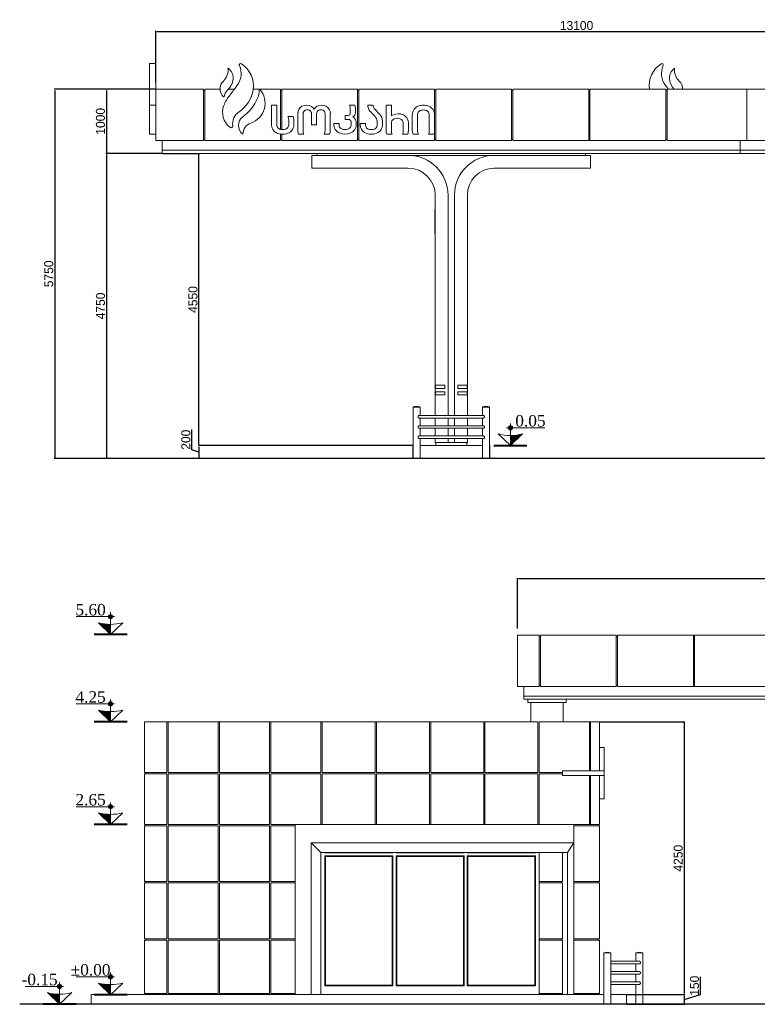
# Model space of a CAD drawing. Header units: feet. Extents: x 1858128 to 2044707, y 4638096 to 4671392.
# Tile 8 of 18: x 1958782 to 1970268, y 4638096 to 4653429. Entities that reach past the tile are written whole.
import ezdxf

# ---------------------------------------------------------------- set-up
doc = ezdxf.new("R2010")
doc.units = ezdxf.units.FT
doc.header["$MEASUREMENT"] = 0
doc.header["$PDMODE"] = 98
doc.header["$PDSIZE"] = 0.3
doc.dimstyles.new('ISO-25', dxfattribs={"dimscale": 7, "dimtxt": 20, "dimasz": 2.5, "dimexe": 1.25, "dimexo": 0.625, "dimgap": 3, "dimtad": 1, "dimdec": 0, "dimtxsty": 'Standard', "dimcen": 2.5, "dimadec": 0, "dimazin": 0, "dimtfac": 1, "dimtdec": 0, "dimtmove": 0, "dimatfit": 3, "dimfxl": 1.25, "dimarcsym": 0})

# ---------------------------------------------------------------- blocks, each defined once
blk = doc.blocks.new('*D5563')
at = {"color": 0, "lineweight": -2, "transparency": 16777216}
for p, q in [((1960903, 4652450), (1960903, 4653254)), ((1974003, 4652450), (1974003, 4653254)), ((1960920, 4653245), (1973985, 4653245))]:
    blk.add_line(p, q, dxfattribs=at)
at = {"color": 0, "lineweight": 0, "transparency": 16777216}
for points in [[(1960920, 4653248), (1960920, 4653242), (1960903, 4653245)], [(1973985, 4653248), (1973985, 4653242), (1974003, 4653245)]]:
    blk.add_solid(points, dxfattribs=at)
at = {"layer": 'Defpoints', "color": 0, "lineweight": 0, "transparency": 16777216}
for p in [(1974003, 4653245), (1960903, 4652446), (1974003, 4652446)]:
    blk.add_point(p, dxfattribs=at)
at = {"color": 0, "lineweight": 5, "transparency": 16777216, "insert": (1967453, 4653337), "char_height": 140, "attachment_point": 5}
blk.add_mtext('13100', dxfattribs=at)
blk = doc.blocks.new('*D5564')
at = {"color": 0, "lineweight": -2, "transparency": 16777216}
for p, q in [((1960899, 4652346), (1960123, 4652346)), ((1960132, 4652328), (1960132, 4651363)), ((1960999, 4651346), (1960123, 4651346))]:
    blk.add_line(p, q, dxfattribs=at)
at = {"color": 0, "lineweight": 0, "transparency": 16777216}
for points in [[(1960129, 4652328), (1960135, 4652328), (1960132, 4652346)], [(1960129, 4651363), (1960135, 4651363), (1960132, 4651346)]]:
    blk.add_solid(points, dxfattribs=at)
at = {"layer": 'Defpoints', "color": 0, "lineweight": 0, "transparency": 16777216}
for p in [(1960903, 4652346), (1960132, 4651346), (1961003, 4651346)]:
    blk.add_point(p, dxfattribs=at)
at = {"color": 0, "lineweight": 5, "transparency": 16777216, "insert": (1960040, 4651846), "char_height": 140, "attachment_point": 5, "rotation": 90}
blk.add_mtext('1000', dxfattribs=at)
blk = doc.blocks.new('*D5565')
at = {"color": 0, "lineweight": -2, "transparency": 16777216}
for p, q in [((1960999, 4651346), (1960123, 4651346)), ((1960132, 4651328), (1960132, 4646613)), ((1964853, 4646596), (1960123, 4646596))]:
    blk.add_line(p, q, dxfattribs=at)
at = {"color": 0, "lineweight": 0, "transparency": 16777216}
for points in [[(1960129, 4651328), (1960135, 4651328), (1960132, 4651346)], [(1960129, 4646613), (1960135, 4646613), (1960132, 4646596)]]:
    blk.add_solid(points, dxfattribs=at)
at = {"layer": 'Defpoints', "color": 0, "lineweight": 0, "transparency": 16777216}
for p in [(1961003, 4651346), (1960132, 4646596), (1964857, 4646596)]:
    blk.add_point(p, dxfattribs=at)
at = {"color": 0, "lineweight": 5, "transparency": 16777216, "insert": (1960040, 4648971), "char_height": 140, "attachment_point": 5, "rotation": 90}
blk.add_mtext('4750', dxfattribs=at)
blk = doc.blocks.new('*D5567')
at = {"color": 0, "lineweight": -2, "transparency": 16777216}
for p, q in [((1960899, 4652346), (1959318, 4652346)), ((1959327, 4652328), (1959327, 4646613)), ((1961069, 4646596), (1959318, 4646596))]:
    blk.add_line(p, q, dxfattribs=at)
at = {"color": 0, "lineweight": 0, "transparency": 16777216}
for points in [[(1959324, 4652328), (1959330, 4652328), (1959327, 4652346)], [(1959324, 4646613), (1959330, 4646613), (1959327, 4646596)]]:
    blk.add_solid(points, dxfattribs=at)
at = {"layer": 'Defpoints', "color": 0, "lineweight": 0, "transparency": 16777216}
for p in [(1960903, 4652346), (1959327, 4646596), (1961073, 4646596)]:
    blk.add_point(p, dxfattribs=at)
at = {"color": 0, "lineweight": 5, "transparency": 16777216, "insert": (1959235, 4649471), "char_height": 140, "attachment_point": 5, "rotation": 90}
blk.add_mtext('5750', dxfattribs=at)
blk = doc.blocks.new('*D5569')
at = {"color": 0, "lineweight": -2, "transparency": 16777216}
for p, q in [((1961007, 4651346), (1961582, 4651346)), ((1961573, 4646813), (1961573, 4651328)), ((1964899, 4646796), (1961565, 4646796))]:
    blk.add_line(p, q, dxfattribs=at)
at = {"color": 0, "lineweight": 0, "transparency": 16777216}
for points in [[(1961570, 4651328), (1961576, 4651328), (1961573, 4651346)], [(1961570, 4646813), (1961576, 4646813), (1961573, 4646796)]]:
    blk.add_solid(points, dxfattribs=at)
at = {"layer": 'Defpoints', "color": 0, "lineweight": 0, "transparency": 16777216}
for p in [(1961003, 4651346, 2613), (1961573, 4651346), (1964903, 4646796, 2613)]:
    blk.add_point(p, dxfattribs=at)
at = {"color": 0, "lineweight": 5, "transparency": 16777216, "insert": (1961481, 4649071), "char_height": 140, "attachment_point": 5, "rotation": 90}
blk.add_mtext('4550', dxfattribs=at)
blk = doc.blocks.new('*D5570')
at = {"color": 0, "lineweight": -2, "transparency": 16777216}
for p, q in [((1961462, 4646729), (1961462, 4647047)), ((1961573, 4646696), (1961462, 4646729)), ((1964899, 4646796), (1961565, 4646796)), ((1961573, 4646778), (1961573, 4646613)), ((1964853, 4646596), (1961565, 4646596))]:
    blk.add_line(p, q, dxfattribs=at)
at = {"color": 0, "lineweight": 0, "transparency": 16777216}
for points in [[(1961570, 4646778), (1961576, 4646778), (1961573, 4646796)], [(1961570, 4646613), (1961576, 4646613), (1961573, 4646596)]]:
    blk.add_solid(points, dxfattribs=at)
at = {"layer": 'Defpoints', "color": 0, "lineweight": 0, "transparency": 16777216}
for p in [(1964903, 4646796, 2613), (1961573, 4646596), (1964857, 4646596, 2613)]:
    blk.add_point(p, dxfattribs=at)
at = {"color": 0, "lineweight": 5, "transparency": 16777216, "insert": (1961370, 4646888), "char_height": 140, "attachment_point": 5, "rotation": 90}
blk.add_mtext('200', dxfattribs=at)
blk = doc.blocks.new('*D5571')
at = {"color": 0, "lineweight": -2, "transparency": 16777216}
for p, q in [((1966533, 4643950), (1966533, 4644734)), ((1966550, 4644725), (1979615, 4644725)), ((1979633, 4643950), (1979633, 4644734))]:
    blk.add_line(p, q, dxfattribs=at)
at = {"color": 0, "lineweight": 0, "transparency": 16777216}
for points in [[(1966550, 4644728), (1966550, 4644722), (1966533, 4644725)], [(1979615, 4644728), (1979615, 4644722), (1979633, 4644725)]]:
    blk.add_solid(points, dxfattribs=at)
at = {"layer": 'Defpoints', "color": 0, "lineweight": 0, "transparency": 16777216}
for p in [(1979633, 4644725), (1966533, 4643946, 2613), (1979633, 4643946, 2613)]:
    blk.add_point(p, dxfattribs=at)
at = {"color": 0, "lineweight": 5, "transparency": 16777216, "insert": (1973083, 4644817), "char_height": 140, "attachment_point": 5}
blk.add_mtext('13100', dxfattribs=at)
blk = doc.blocks.new('*D5574')
at = {"color": 0, "lineweight": -2, "transparency": 16777216}
for p, q in [((1967817, 4642496), (1969137, 4642496)), ((1969128, 4642478), (1969128, 4638263)), ((1968237, 4638246), (1969137, 4638246))]:
    blk.add_line(p, q, dxfattribs=at)
at = {"color": 0, "lineweight": 0, "transparency": 16777216}
for points in [[(1969126, 4642478), (1969131, 4642478), (1969128, 4642496)], [(1969126, 4638263), (1969131, 4638263), (1969128, 4638246)]]:
    blk.add_solid(points, dxfattribs=at)
at = {"layer": 'Defpoints', "color": 0, "lineweight": 0, "transparency": 16777216}
for p in [(1967813, 4642496), (1968233, 4638246), (1969128, 4638246)]:
    blk.add_point(p, dxfattribs=at)
at = {"color": 0, "lineweight": 5, "transparency": 16777216, "insert": (1969036, 4640371), "char_height": 140, "attachment_point": 5, "rotation": 90}
blk.add_mtext('4250', dxfattribs=at)
blk = doc.blocks.new('*D5576')
at = {"color": 0, "lineweight": -2, "transparency": 16777216}
for p, q in [((1969382, 4638247), (1969382, 4638523)), ((1968237, 4638246), (1969137, 4638246)), ((1969128, 4638171), (1969382, 4638247)), ((1969128, 4638228), (1969128, 4638113)), ((1968237, 4638096), (1969137, 4638096))]:
    blk.add_line(p, q, dxfattribs=at)
at = {"color": 0, "lineweight": 0, "transparency": 16777216}
for points in [[(1969126, 4638228), (1969131, 4638228), (1969128, 4638246)], [(1969126, 4638113), (1969131, 4638113), (1969128, 4638096)]]:
    blk.add_solid(points, dxfattribs=at)
at = {"layer": 'Defpoints', "color": 0, "lineweight": 0, "transparency": 16777216}
for p in [(1968233, 4638246), (1968233, 4638096), (1969128, 4638096)]:
    blk.add_point(p, dxfattribs=at)
at = {"color": 0, "lineweight": 5, "transparency": 16777216, "insert": (1969290, 4638385), "char_height": 140, "attachment_point": 5, "rotation": 90}
blk.add_mtext('150', dxfattribs=at)
blk = doc.blocks.new('A$Cdf1ee6bc')
at = {"color": 0, "linetype": 'Continuous', "lineweight": 0, "extrusion": (0, 1, 0)}
for p, q in [((65143, -8425), (65483, -8425)), ((65143, -8425), (65143, -9225)), ((65483, -8425), (65483, -9225)), ((65503, -9225), (65503, -8425)), ((65503, -8425), (66683, -8425)), ((66683, -8425), (66683, -9225)), ((66703, -9225), (66703, -8425)), ((66703, -8425), (67883, -8425)), ((67883, -8425), (67883, -9225)), ((67903, -8425), (69043, -8425)), ((67903, -9225), (67903, -8425)), ((65503, -8445), (65483, -8445)), ((66703, -8445), (66683, -8445)), ((67903, -8445), (67883, -8445)), ((65483, -9225), (65143, -9225)), ((65243, -9375), (65243, -9225)), ((65503, -9205), (65483, -9205)), ((66683, -9225), (65503, -9225)), ((66703, -9205), (66683, -9205)), ((67883, -9225), (66703, -9225)), ((67903, -9205), (67883, -9205)), ((69043, -9225), (67903, -9225)), ((69143, -9375), (65243, -9375)), ((65243, -9375), (65243, -9425)), ((69143, -9375), (65243, -9375)), ((69143, -9425), (65243, -9425)), ((65303, -9475), (65303, -9425)), ((65903, -9475), (65303, -9475)), ((65353, -9475), (65353, -9775)), ((65853, -9775), (65853, -9475)), ((65903, -9475), (65903, -9425)), ((59338, -9775), (59683, -9775)), ((59338, -10565), (59338, -9775)), ((59683, -9775), (59703, -9775)), ((59683, -10565), (59683, -9775)), ((59703, -9775), (60483, -9775)), ((59703, -9775), (59703, -10565)), ((60483, -9775), (60503, -9775)), ((60483, -10565), (60483, -9775)), ((60503, -9775), (61283, -9775)), ((60503, -9775), (60503, -10565)), ((61283, -9775), (61303, -9775)), ((61283, -10565), (61283, -9775)), ((61303, -9775), (62083, -9775)), ((61303, -9775), (61303, -10565)), ((62083, -9775), (62103, -9775)), ((62083, -10565), (62083, -9775)), ((62103, -9775), (62928, -9775)), ((62103, -9775), (62103, -10565)), ((62928, -9775), (62948, -9775)), ((62928, -10565), (62928, -9775)), ((62948, -9775), (63773, -9775)), ((62948, -9775), (62948, -10565)), ((63773, -9775), (63793, -9775)), ((63773, -10565), (63773, -9775)), ((63793, -9775), (64618, -9775)), ((63793, -9775), (63793, -10565)), ((64618, -9775), (64638, -9775)), ((64618, -10565), (64618, -9775)), ((64638, -9775), (65463, -9775)), ((64638, -9775), (64638, -10565)), ((65463, -10565), (65463, -9775)), ((65483, -9775), (66263, -9775)), ((65483, -9775), (65483, -10565)), ((66263, -9775), (66283, -9775)), ((66263, -10540), (66263, -9775)), ((66283, -9775), (66423, -9775)), ((66283, -9775), (66283, -10540)), ((66423, -10540), (66423, -9775)), ((66423, -10175), (66493, -10175)), ((66423, -10175), (66493, -10175)), ((66493, -10175), (66493, -10540)), ((59338, -10565), (59683, -10565)), ((59358, -10585), (59358, -10565)), ((59703, -10565), (60483, -10565)), ((60503, -10565), (61283, -10565)), ((61303, -10565), (62083, -10565)), ((62103, -10565), (62928, -10565)), ((62948, -10565), (63773, -10565)), ((63793, -10565), (64618, -10565)), ((64638, -10565), (65463, -10565)), ((65483, -10565), (65843, -10565)), ((66493, -10540), (65843, -10540)), ((65843, -10610), (65843, -10540)), ((66493, -10610), (66493, -10540)), ((59683, -10585), (59338, -10585)), ((59338, -11375), (59338, -10585)), ((59683, -11375), (59683, -10585)), ((59703, -10585), (59703, -11375)), ((60483, -10585), (59703, -10585)), ((60483, -11375), (60483, -10585)), ((60503, -10585), (60503, -11375)), ((61283, -10585), (60503, -10585)), ((61283, -11375), (61283, -10585)), ((61303, -10585), (61303, -11375)), ((62083, -10585), (61303, -10585)), ((62083, -11375), (62083, -10585)), ((62103, -10585), (62103, -11375)), ((62928, -10585), (62103, -10585)), ((62928, -11375), (62928, -10585)), ((62948, -10585), (62948, -11375)), ((63773, -10585), (62948, -10585)), ((63773, -11375), (63773, -10585)), ((63793, -10585), (63793, -11375)), ((64618, -10585), (63793, -10585)), ((64618, -11375), (64618, -10585)), ((64638, -10585), (64638, -11375)), ((65463, -10585), (64638, -10585)), ((65463, -11375), (65463, -10585)), ((65483, -10585), (65483, -11375)), ((65843, -10585), (65483, -10585)), ((65843, -10610), (66493, -10610)), ((66263, -11375), (66263, -10610)), ((66283, -10610), (66283, -11375)), ((66423, -11375), (66423, -10610)), ((66493, -10610), (66493, -10975)), ((66423, -10975), (66493, -10975)), ((59338, -11375), (59683, -11375)), ((59683, -11395), (59338, -11395)), ((59338, -12265), (59338, -11395)), ((59358, -11375), (59358, -11395)), ((59683, -12265), (59683, -11395)), ((59703, -11375), (60483, -11375)), ((59703, -11395), (59703, -12265)), ((60483, -11395), (59703, -11395)), ((60483, -12265), (60483, -11395)), ((60503, -11375), (61283, -11375)), ((60503, -11395), (60503, -12265)), ((61283, -11395), (60503, -11395)), ((61283, -12265), (61283, -11395)), ((61303, -11375), (61683, -11375)), ((61683, -11395), (61303, -11395)), ((61303, -11395), (61303, -12265)), ((61683, -14025), (61683, -11375)), ((66023, -11375), (61683, -11375)), ((66023, -11660), (66023, -11375)), ((66023, -11375), (66263, -11375)), ((66423, -11395), (66023, -11395)), ((66283, -11375), (66263, -11375)), ((66283, -11375), (66423, -11375)), ((66403, -11375), (66403, -11395)), ((66423, -11395), (66423, -12265)), ((62083, -11810), (61933, -11660)), ((61933, -14025), (61933, -11660)), ((66023, -11660), (61933, -11660)), ((65923, -11810), (66023, -11660)), ((66023, -14025), (66023, -11660)), ((62083, -14025), (62083, -11810)), ((65923, -11810), (62083, -11810)), ((62143, -11810), (62143, -11815)), ((62143, -11815), (63203, -11815)), ((63203, -11865), (62143, -11865)), ((62143, -11865), (62143, -13885)), ((62153, -11875), (63193, -11875)), ((62153, -13875), (62153, -11875)), ((63193, -11875), (63193, -13875)), ((63203, -11815), (63203, -11810)), ((63203, -13885), (63203, -11865)), ((63253, -11810), (63253, -11815)), ((63253, -11815), (64313, -11815)), ((64313, -11865), (63253, -11865)), ((63253, -11865), (63253, -13885)), ((63263, -11875), (64303, -11875)), ((63263, -13875), (63263, -11875)), ((64303, -11875), (64303, -13875)), ((64313, -11815), (64313, -11810)), ((64313, -13885), (64313, -11865)), ((64363, -11810), (64363, -11815)), ((64363, -11815), (65423, -11815)), ((65423, -11865), (64363, -11865)), ((64363, -11865), (64363, -13885)), ((64373, -13875), (64373, -11875)), ((64373, -11875), (65413, -11875)), ((65413, -11875), (65413, -13875)), ((65423, -11815), (65423, -11810)), ((65423, -13885), (65423, -11865)), ((65483, -11810), (65483, -12265)), ((65843, -12265), (65843, -11810)), ((65923, -14025), (65923, -11810)), ((59338, -12265), (59683, -12265)), ((59358, -12285), (59358, -12265)), ((59703, -12265), (60483, -12265)), ((60503, -12265), (61283, -12265)), ((61303, -12265), (61683, -12265)), ((65483, -12285), (65483, -12265)), ((65483, -12265), (65843, -12265)), ((65823, -12285), (65823, -12265)), ((66023, -12265), (66423, -12265)), ((66403, -12285), (66403, -12265)), ((59683, -12285), (59338, -12285)), ((59338, -13155), (59338, -12285)), ((59683, -13155), (59683, -12285)), ((59703, -12285), (59703, -13155)), ((60483, -12285), (59703, -12285)), ((60483, -13155), (60483, -12285)), ((60503, -12285), (60503, -13155)), ((61283, -12285), (60503, -12285)), ((61283, -13155), (61283, -12285)), ((61683, -12285), (61303, -12285)), ((61303, -12285), (61303, -13155)), ((65483, -12285), (65483, -13155)), ((65843, -12285), (65483, -12285)), ((65843, -13155), (65843, -12285)), ((66423, -12285), (66023, -12285)), ((66423, -12285), (66423, -13155)), ((59338, -13155), (59683, -13155)), ((59683, -13175), (59338, -13175)), ((59338, -14005), (59338, -13175)), ((59358, -13175), (59358, -13155)), ((59683, -14005), (59683, -13175)), ((59703, -13155), (60483, -13155)), ((59703, -13175), (59703, -14005)), ((60483, -13175), (59703, -13175)), ((60483, -14005), (60483, -13175)), ((60503, -13155), (61283, -13155)), ((60503, -13175), (60503, -14005)), ((61283, -13175), (60503, -13175)), ((61283, -14005), (61283, -13175)), ((61303, -13155), (61683, -13155)), ((61683, -13175), (61303, -13175)), ((61303, -13175), (61303, -14005)), ((65483, -13175), (65483, -13155)), ((65483, -13155), (65843, -13155)), ((65483, -13175), (65483, -14005)), ((65843, -13175), (65483, -13175)), ((65823, -13175), (65823, -13155)), ((65843, -14005), (65843, -13175)), ((66023, -13155), (66423, -13155)), ((66423, -13175), (66023, -13175)), ((66403, -13175), (66403, -13155)), ((66423, -13175), (66423, -14005)), ((66488, -13372), (66598, -13372)), ((66488, -13372), (66488, -13373)), ((66488, -13373), (66598, -13373)), ((66505, -13375), (66488, -13375)), ((66488, -13375), (66488, -14170)), ((66491, -13373), (66491, -13375)), ((66598, -13375), (66505, -13375)), ((66595, -13373), (66595, -13375)), ((66598, -13372), (66598, -13373)), ((66598, -13375), (66598, -13505)), ((67043, -13372), (66988, -13372)), ((66988, -13373), (66988, -13372)), ((67043, -13373), (66988, -13373)), ((66988, -13375), (67098, -13375)), ((66988, -13505), (66988, -13375)), ((66991, -13375), (66991, -13373)), ((67098, -13372), (67043, -13372)), ((67098, -13373), (67043, -13373)), ((67095, -13375), (67095, -13373)), ((67098, -13373), (67098, -13372)), ((67098, -14170), (67098, -13375)), ((67040, -13505), (66598, -13505)), ((66598, -13545), (66598, -13665)), ((66598, -13545), (67040, -13545)), ((66988, -13665), (66988, -13545)), ((67040, -13665), (66598, -13665)), ((66598, -13705), (66598, -13825)), ((66598, -13705), (67040, -13705)), ((66988, -13825), (66988, -13705)), ((62143, -13885), (63203, -13885)), ((63193, -13875), (62153, -13875)), ((63253, -13885), (64313, -13885)), ((64303, -13875), (63263, -13875)), ((64363, -13885), (65423, -13885)), ((65413, -13875), (64373, -13875)), ((67040, -13825), (66598, -13825)), ((66598, -13865), (66598, -14170)), ((66598, -13865), (67040, -13865)), ((66988, -14170), (66988, -13865)), ((58808, -14025), (58508, -14025)), ((58508, -14175), (58508, -14025)), ((58808, -14025), (66488, -14025)), ((59338, -14005), (59683, -14005)), ((59358, -14025), (59358, -14005)), ((59703, -14005), (60483, -14005)), ((60503, -14005), (61283, -14005)), ((61303, -14005), (61683, -14005)), ((65483, -14025), (65483, -14005)), ((65483, -14005), (65843, -14005)), ((65823, -14025), (65823, -14005)), ((66023, -14005), (66423, -14005)), ((66403, -14025), (66403, -14005)), ((66843, -14025), (66598, -14025)), ((66843, -14175), (66843, -14025)), ((66648, -14170), (66438, -14170)), ((66438, -14175), (66438, -14170)), ((66648, -14175), (66648, -14170)), ((66938, -14170), (67148, -14170)), ((66938, -14170), (66938, -14175)), ((67148, -14170), (67148, -14175))]:
    blk.add_line(p, q, dxfattribs=at)
at = {"color": 0, "linetype": 'Continuous', "lineweight": 30, "extrusion": (0, 1, 0)}
blk.add_line((78868, -14175), (57393, -14175), dxfattribs=at)
at = {"color": 0, "linetype": 'Continuous', "lineweight": 0, "extrusion": (0, 0, -1)}
for centre in [(-66543, -13549), (-67043, -13549)]:
    blk.add_arc(centre, 185, 72.7047, 107.2953, dxfattribs=at)
at = {"color": 0, "linetype": 'Continuous', "lineweight": 0}
for points, knots in [([(66598, -13545), (66598, -13545), (66598, -13545), (66598, -13545), (66598, -13544), (66598, -13542), (66598, -13541), (66597, -13537), (66596, -13535), (66596, -13531), (66596, -13529), (66596, -13524), (66596, -13522), (66596, -13517), (66596, -13515), (66597, -13511), (66598, -13509), (66598, -13507), (66598, -13506), (66598, -13506), (66598, -13505), (66598, -13505)], [-124.244115, -124.244115, -124.244115, -124.244115, -123.014877, -123.014877, -118.864132, -118.864132, -110.847639, -110.847639, -103.344585, -103.344585, -96.263296, -96.263296, -89.987764, -89.987764, -82.101473, -82.101473, -74.133579, -74.133579, -66.775888, -66.775888, -66.439621, -66.439621, -66.439621, -66.439621]), ([(67040, -13505), (67041, -13505), (67042, -13505), (67046, -13506), (67049, -13507), (67053, -13509), (67055, -13511), (67058, -13515), (67059, -13517), (67061, -13522), (67061, -13524), (67061, -13529), (67060, -13531), (67058, -13536), (67056, -13538), (67052, -13542), (67050, -13543), (67045, -13545), (67043, -13545), (67040, -13545)], [-63.941306, -63.941306, -63.941306, -63.941306, -60.83139, -60.83139, -52.95592, -52.95592, -44.91917, -44.91917, -37.645093, -37.645093, -30.686738, -30.686738, -23.172639, -23.172639, -14.910287, -14.910287, -7.2675, -7.2675, 0, 0, 0, 0]), ([(66598, -13705), (66598, -13705), (66598, -13705), (66598, -13705), (66598, -13704), (66598, -13702), (66598, -13701), (66597, -13697), (66596, -13695), (66596, -13691), (66596, -13689), (66596, -13684), (66596, -13682), (66596, -13677), (66596, -13675), (66597, -13671), (66598, -13669), (66598, -13667), (66598, -13666), (66598, -13666), (66598, -13665), (66598, -13665)], [-124.244115, -124.244115, -124.244115, -124.244115, -123.014877, -123.014877, -118.864132, -118.864132, -110.847639, -110.847639, -103.344585, -103.344585, -96.263296, -96.263296, -89.987763, -89.987763, -82.101473, -82.101473, -74.133579, -74.133579, -66.775888, -66.775888, -66.439621, -66.439621, -66.439621, -66.439621]), ([(67040, -13665), (67041, -13665), (67042, -13665), (67046, -13666), (67049, -13667), (67053, -13669), (67055, -13671), (67058, -13675), (67059, -13677), (67061, -13682), (67061, -13684), (67061, -13689), (67060, -13691), (67058, -13696), (67056, -13698), (67052, -13702), (67050, -13703), (67045, -13705), (67043, -13705), (67040, -13705)], [-63.941306, -63.941306, -63.941306, -63.941306, -60.83139, -60.83139, -52.95592, -52.95592, -44.91917, -44.91917, -37.645093, -37.645093, -30.686738, -30.686738, -23.172639, -23.172639, -14.910287, -14.910287, -7.2675, -7.2675, 0, 0, 0, 0]), ([(66598, -13865), (66598, -13865), (66598, -13865), (66598, -13865), (66598, -13864), (66598, -13862), (66598, -13861), (66597, -13857), (66596, -13855), (66596, -13851), (66596, -13849), (66596, -13844), (66596, -13842), (66596, -13837), (66596, -13835), (66597, -13831), (66598, -13829), (66598, -13827), (66598, -13826), (66598, -13826), (66598, -13825), (66598, -13825)], [-124.244115, -124.244115, -124.244115, -124.244115, -123.014877, -123.014877, -118.864132, -118.864132, -110.847639, -110.847639, -103.344585, -103.344585, -96.263296, -96.263296, -89.987764, -89.987764, -82.101473, -82.101473, -74.133579, -74.133579, -66.775888, -66.775888, -66.439621, -66.439621, -66.439621, -66.439621]), ([(67040, -13825), (67041, -13825), (67042, -13825), (67046, -13826), (67049, -13827), (67053, -13829), (67055, -13831), (67058, -13835), (67059, -13837), (67061, -13842), (67061, -13844), (67061, -13849), (67060, -13851), (67058, -13856), (67056, -13858), (67052, -13862), (67050, -13863), (67045, -13865), (67043, -13865), (67040, -13865)], [-63.941306, -63.941306, -63.941306, -63.941306, -60.83139, -60.83139, -52.95592, -52.95592, -44.91917, -44.91917, -37.645093, -37.645093, -30.686738, -30.686738, -23.172639, -23.172639, -14.910287, -14.910287, -7.2675, -7.2675, 0, 0, 0, 0])]:
    blk.add_open_spline(points, degree=3, knots=knots, dxfattribs=at)
blk = doc.blocks.new('A$C8677f049')
at = {"color": 0, "linetype": 'Continuous', "lineweight": 0, "extrusion": (0, 1, 0)}
for p, q in [((-78903, -10989), (-79003, -10989)), ((-78903, -11389), (-79003, -11389)), ((-78903, -11389), (-78903, -12189)), ((-78903, -11389), (-78903, -12189)), ((-78903, -11389), (-78903, -12189)), ((-78903, -11389), (-78163, -11389)), ((-78163, -12189), (-78163, -11389)), ((-78163, -11409), (-78143, -11409)), ((-78143, -11389), (-77902, -11389)), ((-78143, -11389), (-78143, -12189)), ((-77775, -11389), (-77681, -11389)), ((-77387, -11389), (-76963, -11389)), ((-76963, -12014), (-76963, -11389)), ((-76963, -11409), (-76943, -11409)), ((-76943, -11389), (-75763, -11389)), ((-76943, -11389), (-76943, -12018)), ((-75763, -12189), (-75763, -11389)), ((-75763, -11409), (-75743, -11409)), ((-75743, -11389), (-75743, -12189)), ((-75743, -11389), (-74563, -11389)), ((-74563, -12189), (-74563, -11389)), ((-74563, -11409), (-74543, -11409)), ((-73363, -11389), (-74543, -11389)), ((-74543, -11389), (-74543, -12189)), ((-73363, -12189), (-73363, -11389)), ((-73363, -11409), (-73343, -11409)), ((-73343, -11389), (-73343, -12189)), ((-72163, -11389), (-73343, -11389)), ((-72163, -12189), (-72163, -11389)), ((-72163, -11409), (-72143, -11409)), ((-72143, -11389), (-72143, -12189)), ((-70963, -11389), (-72143, -11389)), ((-70963, -12189), (-70963, -11389)), ((-70963, -11409), (-70943, -11409)), ((-69703, -11389), (-70943, -11389)), ((-70943, -11389), (-70943, -12189)), ((-70924, -11389), (-70830, -11389)), ((-69703, -11389), (-69703, -12189)), ((-68563, -11389), (-69703, -11389)), ((-78903, -11639), (-79003, -11639)), ((-78903, -11639), (-79003, -11639)), ((-77020, -11639), (-77103, -11639)), ((-77103, -11639), (-77103, -11953)), ((-77020, -11946), (-77020, -11639)), ((-75807, -11639), (-75889, -11639)), ((-75522, -11639), (-75603, -11639)), ((-75236, -11639), (-75319, -11639)), ((-75319, -11639), (-75319, -12038)), ((-75236, -11805), (-75236, -11639)), ((-76693, -11770), (-76693, -12038)), ((-76611, -12040), (-76611, -11770)), ((-76479, -11770), (-76479, -11944)), ((-76400, -11944), (-76400, -11770)), ((-76269, -11770), (-76269, -12040)), ((-76187, -12038), (-76187, -11770)), ((-75901, -11799), (-75955, -11799)), ((-75955, -11799), (-75955, -11859)), ((-75877, -11684), (-75877, -11772)), ((-75795, -11752), (-75795, -11682)), ((-74910, -11792), (-74910, -12038)), ((-74828, -12040), (-74828, -11792)), ((-74645, -11792), (-74645, -12040)), ((-74563, -12038), (-74563, -11792)), ((-76767, -11814), (-76846, -11814)), ((-76835, -11867), (-76835, -11946)), ((-76754, -11946), (-76754, -11867)), ((-76479, -11944), (-76400, -11944)), ((-76049, -11922), (-76132, -11922)), ((-76132, -11922), (-76132, -11950)), ((-76049, -11950), (-76049, -11922)), ((-75955, -11859), (-75906, -11859)), ((-75864, -11898), (-75864, -11950)), ((-75782, -11950), (-75782, -11900)), ((-75640, -11922), (-75721, -11922)), ((-75721, -11922), (-75721, -11951)), ((-75640, -11940), (-75640, -11922)), ((-75455, -11890), (-75455, -11940)), ((-75374, -11951), (-75374, -11882)), ((-75236, -12040), (-75236, -11920)), ((-75051, -11920), (-75051, -12040)), ((-74971, -12040), (-74971, -11911)), ((-78903, -12089), (-79003, -12089)), ((-78903, -12089), (-79003, -12089)), ((-77548, -12088), (-77548, -12086)), ((-76963, -12189), (-76963, -12087)), ((-76943, -12089), (-76943, -12189)), ((-76680, -12089), (-76598, -12089)), ((-76282, -12089), (-76199, -12089)), ((-75306, -12089), (-75224, -12089)), ((-75062, -12089), (-74980, -12089)), ((-74898, -12089), (-74815, -12089)), ((-74658, -12089), (-74575, -12089)), ((-78163, -12189), (-78903, -12189)), ((-78803, -12339), (-78803, -12189)), ((-78143, -12169), (-78163, -12169)), ((-76963, -12189), (-78143, -12189)), ((-76943, -12169), (-76963, -12169)), ((-75763, -12189), (-76943, -12189)), ((-75743, -12169), (-75763, -12169)), ((-74563, -12189), (-75743, -12189)), ((-74543, -12169), (-74563, -12169)), ((-74543, -12189), (-73363, -12189)), ((-73363, -12169), (-73343, -12169)), ((-73343, -12189), (-72163, -12189)), ((-72163, -12169), (-72143, -12169)), ((-72143, -12189), (-70963, -12189)), ((-70963, -12169), (-70943, -12169)), ((-70943, -12189), (-69703, -12189)), ((-69803, -12339), (-69803, -12189)), ((-69703, -12189), (-68563, -12189)), ((-78803, -12339), (-78803, -12389)), ((-69803, -12339), (-78803, -12339)), ((-69803, -12339), (-78803, -12339)), ((-69803, -12389), (-78803, -12389)), ((-74973, -12419), (-76473, -12419)), ((-76473, -12419), (-76473, -12619)), ((-76393, -12419), (-76393, -12389)), ((-74973, -12419), (-73633, -12419)), ((-72133, -12419), (-73633, -12419)), ((-72213, -12419), (-72213, -12389)), ((-72133, -12619), (-72133, -12419)), ((-69803, -12339), (-69803, -12389)), ((-69803, -12339), (-65903, -12339)), ((-69803, -12339), (-65903, -12339)), ((-69803, -12389), (-65903, -12389)), ((-76473, -12619), (-74973, -12619)), ((-73633, -12619), (-72133, -12619)), ((-74553, -13039), (-74553, -14189)), ((-74353, -14189), (-74353, -13039)), ((-74253, -13039), (-74253, -14189)), ((-74053, -14189), (-74053, -13039)), ((-74560, -13292), (-74560, -13272)), ((-74560, -13292), (-74560, -13605)), ((-74560, -13629), (-74560, -13605)), ((-74553, -14039), (-74553, -15999)), ((-74353, -16469), (-74353, -14039)), ((-74253, -14039), (-74253, -16469)), ((-74053, -15999), (-74053, -14039)), ((-74553, -15999), (-74403, -15999)), ((-74553, -16049), (-74553, -15999)), ((-74403, -16049), (-74553, -16049)), ((-74553, -16049), (-74553, -16099)), ((-74553, -16099), (-74403, -16099)), ((-74553, -16149), (-74553, -16099)), ((-74548, -15999), (-74548, -16049)), ((-74548, -16099), (-74548, -16149)), ((-74403, -15999), (-74403, -16049)), ((-74403, -16099), (-74403, -16149)), ((-74203, -15999), (-74053, -15999)), ((-74203, -16049), (-74203, -15999)), ((-74053, -16049), (-74203, -16049)), ((-74203, -16099), (-74053, -16099)), ((-74203, -16149), (-74203, -16099)), ((-74058, -15999), (-74058, -16049)), ((-74058, -16099), (-74058, -16149)), ((-74053, -16049), (-74053, -15999)), ((-74053, -16099), (-74053, -16049)), ((-74053, -16149), (-74053, -16099)), ((-74403, -16149), (-74553, -16149)), ((-74553, -16149), (-74553, -16469)), ((-74053, -16149), (-74203, -16149)), ((-74053, -16469), (-74053, -16149)), ((-74899, -16336), (-74844, -16336)), ((-74899, -16336), (-74899, -16337)), ((-74899, -16337), (-74844, -16337)), ((-74899, -16339), (-74789, -16339)), ((-74899, -16339), (-74899, -17134)), ((-74896, -16337), (-74896, -16339)), ((-74844, -16336), (-74789, -16336)), ((-74844, -16337), (-74789, -16337)), ((-74792, -16337), (-74792, -16339)), ((-74789, -16336), (-74789, -16337)), ((-74789, -16339), (-74789, -16469)), ((-73762, -16336), (-73817, -16336)), ((-73817, -16337), (-73817, -16336)), ((-73762, -16337), (-73817, -16337)), ((-73707, -16339), (-73817, -16339)), ((-73817, -16469), (-73817, -16339)), ((-73814, -16339), (-73814, -16337)), ((-73707, -16336), (-73762, -16336)), ((-73707, -16337), (-73762, -16337)), ((-73710, -16339), (-73710, -16337)), ((-73707, -16337), (-73707, -16336)), ((-73707, -17134), (-73707, -16339)), ((-73802, -16469), (-74803, -16469)), ((-74803, -16509), (-73802, -16509)), ((-74789, -16509), (-74789, -16629)), ((-74553, -16509), (-74553, -16629)), ((-74353, -16629), (-74353, -16509)), ((-74253, -16509), (-74253, -16629)), ((-74053, -16629), (-74053, -16509)), ((-73817, -16629), (-73817, -16509)), ((-73802, -16629), (-74803, -16629)), ((-74803, -16669), (-73802, -16669)), ((-74789, -16669), (-74789, -16789)), ((-74553, -16669), (-74553, -16789)), ((-74353, -16789), (-74353, -16669)), ((-74253, -16669), (-74253, -16789)), ((-74053, -16789), (-74053, -16669)), ((-73817, -16789), (-73817, -16669)), ((-73802, -16789), (-74803, -16789)), ((-74803, -16829), (-73802, -16829)), ((-74789, -16829), (-74789, -17134)), ((-74553, -16829), (-74553, -16889)), ((-74353, -16889), (-74353, -16829)), ((-74253, -16829), (-74253, -16889)), ((-74053, -16889), (-74053, -16829)), ((-73817, -17134), (-73817, -16829)), ((-74899, -16939), (-74903, -16939)), ((-74903, -17134), (-74903, -16939)), ((-73817, -16939), (-74789, -16939)), ((-74553, -16889), (-74353, -16889)), ((-74543, -16939), (-74543, -16889)), ((-74253, -16889), (-74353, -16889)), ((-74253, -16889), (-74053, -16889)), ((-74063, -16939), (-74063, -16889)), ((-73703, -16939), (-73707, -16939)), ((-73703, -17134), (-73703, -16939)), ((-74739, -17134), (-74949, -17134)), ((-74949, -17139), (-74949, -17134)), ((-74739, -17139), (-74739, -17134)), ((-73657, -17134), (-73867, -17134)), ((-73867, -17139), (-73867, -17134)), ((-73657, -17139), (-73657, -17134))]:
    blk.add_line(p, q, dxfattribs=at)
at = {"color": 0, "linetype": 'Continuous', "lineweight": 30, "extrusion": (0, 1, 0)}
blk.add_line((-58052, -17139), (-79528, -17139), dxfattribs=at)
at = {"color": 0, "linetype": 'Continuous', "lineweight": 0}
blk.add_lwpolyline([(-78903, -10989), (-79003, -10989), (-79003, -12089), (-78903, -12089)], close=True, dxfattribs=at)
at = {"color": 0, "linetype": 'Continuous', "lineweight": 0, "extrusion": (0, 0, -1)}
for centre, radius, start, end in [((77879, -11146), 304, 155.4258, 218.4525), ((70726, -11146), 304, 321.5475, 24.5742), ((78018, -11091), 240, 172.6143, 226.1994), ((70587, -11091), 240, 313.8006, 7.3857), ((87216, -4341), 11857, 216.1457, 217.0533), ((61389, -4341), 11857, 323.5275, 323.8543), ((77721, -11508), 117, 359.2391, 40.6075), ((77572, -11415), 278, 175.8989, 204.1268), ((78001, -11224), 747, 204.0579, 232.808), ((75961, -11683), 84.1, 148.6662, 180.4125), ((75444, -11638), 77.5, 318.3959, 359.0027), ((77481, -11929), 228, 352.0354, 56.2304), ((76552, -11769), 58.2, 358.5552, 66.081), ((76544, -11787), 78, 66.081, 113.919), ((76539, -11770), 60, 116.1779, 180.7798), ((76340, -11770), 60, 359.2202, 63.8221), ((76335, -11787), 78, 66.081, 113.919), ((76327, -11769), 58.2, 113.919, 181.4448), ((75904, -11772), 27.2, 178.681, 263.8253), ((73657, -10038), 2476, 315.6071, 318.1715), ((75597, -11904), 142, 134.8879, 174.3791), ((74750, -11789), 78.2, 358.3168, 43.6773), ((74752, -11791), 77.2, 45.4377, 78.2024), ((74738, -11874), 162, 79.19, 90.4648), ((74735, -11874), 162, 89.5352, 100.81), ((74721, -11791), 77.2, 101.7976, 134.5623), ((74723, -11789), 78.2, 136.3227, 181.6832), ((77368, -12087), 180, 0.5548, 71.6604), ((76953, -11946), 67.4, 310.9322, 359.9605), ((76911, -11940), 76.2, 183.9964, 227.4902), ((77000, -11875), 166, 158.5962, 177.2164), ((75990, -11949), 59.3, 300.6423, 358.9289), ((75903, -11898), 38.8, 86.1758, 179.8654), ((75918, -11952), 54, 177.7303, 242.2144), ((75542, -11935), 98.1, 327.2514, 357.2194), ((75539, -11940), 84, 180, 215.1051), ((75159, -11920), 77.3, 0, 57.3692), ((75144, -11944), 105, 57.3692, 122.6308), ((75130, -11922), 79.3, 122.6308, 178.7846), ((76939, -11927), 90.3, 280.2993, 309.7954), ((76929, -11854), 164, 260.8559, 279.1441), ((76917, -11925), 92.4, 231.0012, 261.0375), ((76509, -12040), 102, 330.9965, 0.0133), ((76371, -12040), 102, 179.9867, 209.0035), ((75974, -11935), 79.4, 277.4471, 305.7589), ((75959, -11870), 146, 260.006, 279.994), ((75944, -11921), 93.4, 237.2139, 263.5691), ((75578, -11959), 54.6, 288.0505, 327.2514), ((75548, -11866), 152, 251.9495, 288.0505), ((75519, -11954), 59.6, 215.1051, 251.9495), ((75135, -12040), 102, 330.9965, 0.0133), ((75165, -12040), 114, 180, 205.6227), ((74726, -12040), 102, 330.9965, 0.0133), ((74746, -12040), 102, 179.9867, 209.0035), ((74550, -13272), 10, 0, 73.6773), ((74550, -13629), 10, 286.3227, 0), ((74844, -16513), 185, 72.7047, 107.2953), ((73762, -16513), 185, 72.7047, 107.2953)]:
    blk.add_arc(centre, radius, start, end, dxfattribs=at)
at = {"color": 0, "linetype": 'Continuous', "lineweight": 0}
for centre, radius, start, end in [((-77583, -11011), 21.4, 58.3419, 204.3082), ((-77789, -11335), 405, 351.1493, 57.5977), ((-70816, -11335), 405, 122.4023, 187.7227), ((-71022, -11011), 21.4, 335.6918, 121.6581), ((-77779, -11060), 0.42, 53.6508, 187.3857), ((-77897, -11220), 199, 324.5966, 53.6508), ((-70708, -11220), 199, 126.3492, 215.4034), ((-70826, -11060), 0.42, 352.6143, 126.3492), ((-77738, -11383), 165, 133.8006, 225.942), ((-78828, -10559), 1341, 319.3925, 324.5966), ((-69778, -10559), 1341, 215.4034, 218.2727), ((-70867, -11383), 165, 357.8874, 46.1994), ((-77298, -11854), 586, 141.0273, 158.8622), ((-77889, -11319), 506, 303.7696, 351.0797), ((-77528, -11608), 325, 288.4568, 41.8031), ((-77290, -11395), 5.75, 41.8638, 184.1011), ((-77567, -11750), 297, 158.8622, 231.4945), ((-77832, -11481), 29.1, 225.942, 258.4465), ((-76555, -11801), 162, 62.3417, 115.6282), ((-76324, -11801), 162, 64.3718, 117.6583), ((-75876, -11682), 81.3, 0.1697, 31.847), ((-75476, -11643), 127, 178.4099, 208.71), ((-74765, -11788), 146, 106.5035, 130.5704), ((-74737, -11916), 277, 89.8815, 104.4166), ((-74736, -11916), 277, 75.5834, 90.1185), ((-74708, -11788), 146, 49.4296, 73.4965), ((-76566, -11767), 127, 117.743, 181.4524), ((-76519, -11733), 84.4, 20.1503, 62.3417), ((-76360, -11733), 84.4, 117.6583, 159.8497), ((-76313, -11767), 127, 358.5476, 62.257), ((-75878, -11750), 82.9, 298.4937, 358.6635), ((-75479, -11644), 124, 208.9002, 223.5013), ((-72894, -9191), 3688, 223.5013, 225.1121), ((-75560, -11901), 188, 39.442, 44.3929), ((-75560, -11901), 188, 5.9324, 39.442), ((-75128, -11961), 190, 78.4462, 124.8217), ((-75122, -11933), 161, 48.0032, 78.4462), ((-74760, -11790), 150, 131.4001, 180.7368), ((-74713, -11790), 150, 359.2632, 48.5999), ((-77448, -11954), 169, 127.0604, 232.8758), ((-76949, -11937), 155, 185.8974, 219.5566), ((-76892, -11944), 138, 319.6655, 359.4855), ((-76868, -11867), 114, 0, 27.2667), ((-76002, -11944), 129, 182.386, 223.9605), ((-75870, -11905), 88.3, 3.567, 68.616), ((-75904, -11947), 122, 314.4244, 358.6642), ((-75589, -11946), 132, 181.9339, 240.8055), ((-75508, -11945), 134, 299.1945, 357.403), ((-75102, -11911), 131, 0, 48.0032), ((-77732, -11957), 32.2, 231.4945, 292.0797), ((-77728, -11966), 22.6, 292.0797, 13.9964), ((-77549, -12088), 0.821, 232.8758, 4.1153), ((-76948, -11923), 164, 222.9621, 257.536), ((-76928, -11822), 268, 258.0221, 282.2436), ((-76907, -11925), 162, 282.6796, 317.7905), ((-76572, -12035), 121, 181.6323, 206.5631), ((-76308, -12035), 121, 333.4369, 358.3677), ((-75971, -11915), 172, 223.9605, 248.8918), ((-75958, -11880), 209, 248.8918, 291.1082), ((-75950, -11900), 188, 291.1082, 314.4244), ((-75548, -11873), 216, 240.8055, 299.1945), ((-75211, -12038), 107, 180, 208.1954), ((-75101, -12042), 129, 338.6909, 1.0192), ((-74789, -12035), 121, 181.6323, 206.5631), ((-74684, -12035), 121, 333.4369, 358.3677), ((-74973, -13039), 620, 0, 90), ((-73633, -13039), 620, 90, 180), ((-74973, -13039), 420, 0, 90), ((-73633, -13039), 420, 90, 180)]:
    blk.add_arc(centre, radius, start, end, dxfattribs=at)
for points, knots in [([(-74803, -16509), (-74805, -16509), (-74807, -16509), (-74810, -16507), (-74812, -16506), (-74816, -16502), (-74817, -16500), (-74819, -16495), (-74820, -16493), (-74820, -16488), (-74820, -16486), (-74818, -16481), (-74817, -16479), (-74815, -16475), (-74813, -16473), (-74809, -16471), (-74807, -16470), (-74805, -16469), (-74804, -16469), (-74803, -16469)], [0, 0, 0, 0, 7.376503, 7.376503, 15.120615, 15.120615, 23.266629, 23.266629, 30.588919, 30.588919, 37.420683, 37.420683, 44.884449, 44.884449, 52.951043, 52.951043, 60.786301, 60.786301, 63.817122, 63.817122, 63.817122, 63.817122]), ([(-73802, -16509), (-73800, -16509), (-73798, -16509), (-73795, -16507), (-73793, -16505), (-73790, -16502), (-73788, -16500), (-73786, -16495), (-73786, -16493), (-73785, -16489), (-73786, -16487), (-73787, -16482), (-73788, -16480), (-73790, -16475), (-73792, -16474), (-73796, -16471), (-73798, -16470), (-73800, -16469), (-73801, -16469), (-73802, -16469)], [-127.273386, -127.273386, -127.273386, -127.273386, -119.839724, -119.839724, -111.701569, -111.701569, -103.948147, -103.948147, -96.709395, -96.709395, -90.576715, -90.576715, -82.711282, -82.711282, -74.695772, -74.695772, -67.175791, -67.175791, -63.457375, -63.457375, -63.457375, -63.457375]), ([(-74803, -16629), (-74804, -16629), (-74805, -16629), (-74807, -16630), (-74809, -16631), (-74813, -16633), (-74815, -16635), (-74817, -16639), (-74818, -16641), (-74820, -16646), (-74820, -16648), (-74820, -16653), (-74819, -16655), (-74817, -16660), (-74816, -16662), (-74812, -16666), (-74810, -16667), (-74807, -16669), (-74805, -16669), (-74803, -16669)], [-63.81751, -63.81751, -63.81751, -63.81751, -60.811364, -60.811364, -52.977036, -52.977036, -44.905629, -44.905629, -37.425143, -37.425143, -30.595693, -30.595693, -23.285472, -23.285472, -15.145715, -15.145715, -7.386158, -7.386158, 0, 0, 0, 0]), ([(-73802, -16669), (-73800, -16669), (-73798, -16669), (-73795, -16667), (-73793, -16665), (-73790, -16662), (-73788, -16660), (-73786, -16655), (-73786, -16653), (-73785, -16649), (-73786, -16647), (-73787, -16642), (-73788, -16640), (-73790, -16635), (-73792, -16634), (-73796, -16631), (-73798, -16630), (-73800, -16629), (-73801, -16629), (-73802, -16629)], [-127.273386, -127.273386, -127.273386, -127.273386, -119.839724, -119.839724, -111.701569, -111.701569, -103.948147, -103.948147, -96.709395, -96.709395, -90.576715, -90.576715, -82.711282, -82.711282, -74.695772, -74.695772, -67.175791, -67.175791, -63.457375, -63.457375, -63.457375, -63.457375]), ([(-74803, -16789), (-74804, -16789), (-74805, -16789), (-74807, -16790), (-74809, -16791), (-74813, -16793), (-74815, -16795), (-74817, -16799), (-74818, -16801), (-74820, -16806), (-74820, -16808), (-74820, -16813), (-74819, -16815), (-74817, -16820), (-74816, -16822), (-74812, -16826), (-74810, -16827), (-74807, -16829), (-74805, -16829), (-74803, -16829)], [-63.81751, -63.81751, -63.81751, -63.81751, -60.811364, -60.811364, -52.977036, -52.977036, -44.905629, -44.905629, -37.425143, -37.425143, -30.595693, -30.595693, -23.285472, -23.285472, -15.145715, -15.145715, -7.386158, -7.386158, 0, 0, 0, 0]), ([(-73802, -16829), (-73800, -16829), (-73798, -16829), (-73795, -16827), (-73793, -16825), (-73790, -16822), (-73788, -16820), (-73786, -16815), (-73786, -16813), (-73785, -16809), (-73786, -16807), (-73787, -16802), (-73788, -16800), (-73790, -16795), (-73792, -16794), (-73796, -16791), (-73798, -16790), (-73800, -16789), (-73801, -16789), (-73802, -16789)], [-127.273386, -127.273386, -127.273386, -127.273386, -119.839724, -119.839724, -111.701569, -111.701569, -103.948147, -103.948147, -96.709395, -96.709395, -90.576715, -90.576715, -82.711282, -82.711282, -74.695772, -74.695772, -67.175791, -67.175791, -63.457375, -63.457375, -63.457375, -63.457375])]:
    blk.add_open_spline(points, degree=3, knots=knots, dxfattribs=at)

msp = doc.modelspace()

# ---------------------------------------------------------------- hatches: boundary and pattern name
for points in [[(1966423.8, 4647106.3, 0.4142136), (1966390.7, 4647073.2), (1966423.8, 4647073.2)], [(1966423.8, 4647073.2), (1966390.7, 4647073.2, 0.4142136), (1966423.8, 4647040.1)], [(1966423.8, 4647106.3), (1966423.8, 4647073.2), (1966456.9, 4647073.2, 0.4142136)], [(1966456.9, 4647073.2), (1966423.8, 4647073.2), (1966423.8, 4647040.1, 0.4142136)], [(1966613.5, 4646977.2, -0.063683), (1966423.8, 4646952.9), (1966423.8, 4646795.7)], [(1960197.6, 4644165.7), (1960197.6, 4644132.6), (1960164.5, 4644132.6, -0.4142136)], [(1960164.5, 4644132.6), (1960197.6, 4644132.6), (1960197.6, 4644099.5, -0.4142136)], [(1960197.6, 4644165.7, -0.4142136), (1960230.7, 4644132.6), (1960197.6, 4644132.6)], [(1960197.6, 4644132.6), (1960230.7, 4644132.6, -0.4142136), (1960197.6, 4644099.5)], [(1960007.8, 4644036.6, 0.063683), (1960197.6, 4644012.3), (1960197.6, 4643855.1)], [(1960007.8, 4642677.2, 0.063683), (1960197.6, 4642652.9), (1960197.6, 4642495.7)], [(1960197.6, 4642806.3), (1960197.6, 4642773.2), (1960164.5, 4642773.2, -0.4142136)], [(1960164.5, 4642773.2), (1960197.6, 4642773.2), (1960197.6, 4642740.1, -0.4142136)], [(1960197.6, 4642806.3, -0.4142136), (1960230.7, 4642773.2), (1960197.6, 4642773.2)], [(1960197.6, 4642773.2), (1960230.7, 4642773.2, -0.4142136), (1960197.6, 4642740.1)], [(1960197.6, 4641206.3), (1960197.6, 4641173.2), (1960164.5, 4641173.2, -0.4142136)], [(1960164.5, 4641173.2), (1960197.6, 4641173.2), (1960197.6, 4641140.1, -0.4142136)], [(1960197.6, 4641206.3, -0.4142136), (1960230.7, 4641173.2), (1960197.6, 4641173.2)], [(1960197.6, 4641173.2), (1960230.7, 4641173.2, -0.4142136), (1960197.6, 4641140.1)], [(1960007.8, 4641077.2, 0.063683), (1960197.6, 4641052.9), (1960197.6, 4640895.7)], [(1960197.6, 4638556.3), (1960197.6, 4638523.2), (1960164.5, 4638523.2, -0.4142136)], [(1960197.6, 4638556.3, -0.4142136), (1960230.7, 4638523.2), (1960197.6, 4638523.2)], [(1959403.7, 4638406.3), (1959403.7, 4638373.2), (1959370.6, 4638373.2, -0.4142136)], [(1959403.7, 4638406.3, -0.4142136), (1959436.8, 4638373.2), (1959403.7, 4638373.2)], [(1960007.8, 4638427.2, 0.063683), (1960197.6, 4638402.9), (1960197.6, 4638245.7)], [(1960164.5, 4638523.2), (1960197.6, 4638523.2), (1960197.6, 4638490.1, -0.4142136)], [(1960197.6, 4638523.2), (1960230.7, 4638523.2, -0.4142136), (1960197.6, 4638490.1)], [(1959214, 4638277.2, 0.063683), (1959403.7, 4638252.9), (1959403.7, 4638095.7)], [(1959370.6, 4638373.2), (1959403.7, 4638373.2), (1959403.7, 4638340.1, -0.4142136)], [(1959403.7, 4638373.2), (1959436.8, 4638373.2, -0.4142136), (1959403.7, 4638340.1)]]:
    msp.add_hatch(color=1).paths.add_polyline_path(points)

# ---------------------------------------------------------------- linework, layer by layer
at = {"lineweight": 9}
for points in [[(1966423.8, 4646795.7), (1966423.8, 4647140.4)], [(1966360.8, 4647073.2), (1966961.7, 4647073.2)], [(1960260.6, 4644132.6), (1959659.7, 4644132.6)], [(1960197.6, 4643855.1), (1960197.6, 4644199.8)], [(1960197.6, 4642495.7), (1960197.6, 4642840.4)], [(1960260.6, 4642773.2), (1959659.7, 4642773.2)], [(1960260.6, 4641173.2), (1959659.7, 4641173.2)], [(1960197.6, 4640895.7), (1960197.6, 4641240.4)], [(1960197.6, 4638245.7), (1960197.6, 4638590.4)], [(1959403.7, 4638095.7), (1959403.7, 4638440.4)], [(1960260.6, 4638523.2), (1959659.7, 4638523.2)], [(1959466.7, 4638373.2), (1958865.8, 4638373.2)]]:
    msp.add_lwpolyline(points, dxfattribs=at)
for points in [[(1966613.5, 4646977.2), (1966423.8, 4646795.7), (1966234.1, 4646977.2, 0.1278847)], [(1960007.8, 4644036.6), (1960197.6, 4643855.1), (1960387.3, 4644036.6, -0.1278847)], [(1960007.8, 4642677.2), (1960197.6, 4642495.7), (1960387.3, 4642677.2, -0.1278847)], [(1960007.8, 4641077.2), (1960197.6, 4640895.7), (1960387.3, 4641077.2, -0.1278847)], [(1960007.8, 4638427.2), (1960197.6, 4638245.7), (1960387.3, 4638427.2, -0.1278847)], [(1959214, 4638277.2), (1959403.7, 4638095.7), (1959593.4, 4638277.2, -0.1278847)]]:
    msp.add_lwpolyline(points, format="xyb", close=True, dxfattribs=at)
at = {"lineweight": 40}
for points in [[(1966167.6, 4646795.7), (1966680, 4646795.7)], [(1960453.8, 4643855.1), (1959941.4, 4643855.1)], [(1960453.8, 4642495.7), (1959941.4, 4642495.7)], [(1960453.8, 4640895.7), (1959941.4, 4640895.7)], [(1960453.8, 4638245.7), (1959941.4, 4638245.7)], [(1959659.9, 4638095.7), (1959147.5, 4638095.7)]]:
    msp.add_lwpolyline(points, dxfattribs=at)
at = {"lineweight": 9}
for centre in [(1966423.8, 4647073.2), (1960197.6, 4644132.6), (1960197.6, 4642773.2), (1960197.6, 4641173.2), (1960197.6, 4638523.2), (1959403.7, 4638373.2)]:
    msp.add_circle(centre, 33.1, dxfattribs=at)

# ---------------------------------------------------------------- block references
at = {"lineweight": 5}
for name, p in [('A$C8677f049', (2039805.5, 4663735)), ('A$Cdf1ee6bc', (1901389.2, 4652271))]:
    msp.add_blockref(name, p, dxfattribs=at)

# ---------------------------------------------------------------- texts
at = {"lineweight": 9, "char_height": 178.498, "width": 401.685, "attachment_point": 2}
for s, insert in [('{\\fTimes New Roman|b0|i0|c0|p18;0.05}', (1966735.1, 4647270.9)), ('{\\fTimes New Roman|b0|i0|c0|p18;5.60}', (1959886.3, 4644330.3)), ('{\\fTimes New Roman|b0|i0|c0|p18;4.25}', (1959886.3, 4642970.9)), ('{\\fTimes New Roman|b0|i0|c0|p18;2.65}', (1959886.3, 4641370.9)), ('{\\fTimes New Roman|b0|i0|c0|p18;%%P0.00}', (1959886.3, 4638720.9)), ('{\\fTimes New Roman|b0|i0|c0|p18;-0.15}', (1959092.4, 4638570.9))]:
    msp.add_mtext(s, dxfattribs=dict(at, insert=insert))

# ---------------------------------------------------------------- dimensions: what is measured, and where the dimension line sits
at = {"color": 1, "lineweight": 5}
for base, p1, p2, picture, middle in [((1974002.9, 4653244.9), (1960902.9, 4652445.7), (1974002.9, 4652445.7), '*D5563', (1967452.9, 4653336.8)), ((1979632.6, 4644725.3, -2612.8), (1966532.6, 4643945.7), (1979632.6, 4643945.7), '*D5571', (1973082.6, 4644817.3, -2612.8))]:
    dim = msp.add_linear_dim(base=base, p1=p1, p2=p2, dimstyle='ISO-25', dxfattribs=at)
    dim.commit()
    dim.dimension.update_dxf_attribs({"geometry": picture, "text_midpoint": middle})
for base, p1, p2, picture, middle in [((1959326.8, 4646595.7), (1960902.9, 4652345.7), (1961072.9, 4646595.7), '*D5567', (1959234.7, 4649470.7)), ((1960132, 4651345.7), (1960902.9, 4652345.7), (1961002.9, 4651345.7), '*D5564', (1960040, 4651845.7)), ((1961573.4, 4651345.7, -2612.8), (1964902.9, 4646795.7), (1961002.9, 4651345.7), '*D5569', (1961481.4, 4649070.7, -2612.8)), ((1969128.4, 4638245.7), (1967812.6, 4642495.7), (1968232.6, 4638245.7), '*D5574', (1969036.4, 4640370.7))]:
    dim = msp.add_linear_dim(base=base, p1=p1, p2=p2, angle=90, dimstyle='ISO-25', dxfattribs=at)
    dim.commit()
    dim.dimension.update_dxf_attribs({"geometry": picture, "text_midpoint": middle})
for base, p1, p2, picture, middle in [((1960132, 4646595.7), (1961002.9, 4651345.7), (1964857, 4646595.7), '*D5565', (1960040, 4648970.7)), ((1961573.4, 4646595.7, -2612.8), (1964902.9, 4646795.7), (1964857, 4646595.7), '*D5570', (1961370.2, 4646750.1, -2612.8)), ((1969128.4, 4638095.7), (1968232.6, 4638245.7), (1968232.6, 4638095.7), '*D5576', (1969289.6, 4638267.7))]:
    dim = msp.add_linear_dim(base=base, p1=p1, p2=p2, angle=90, dimstyle='ISO-25', override={"dimtmove": 1}, dxfattribs=at)
    dim.commit()
    dim.dimension.update_dxf_attribs({"geometry": picture, "text_midpoint": middle})

doc.saveas('drawing.dxf')
